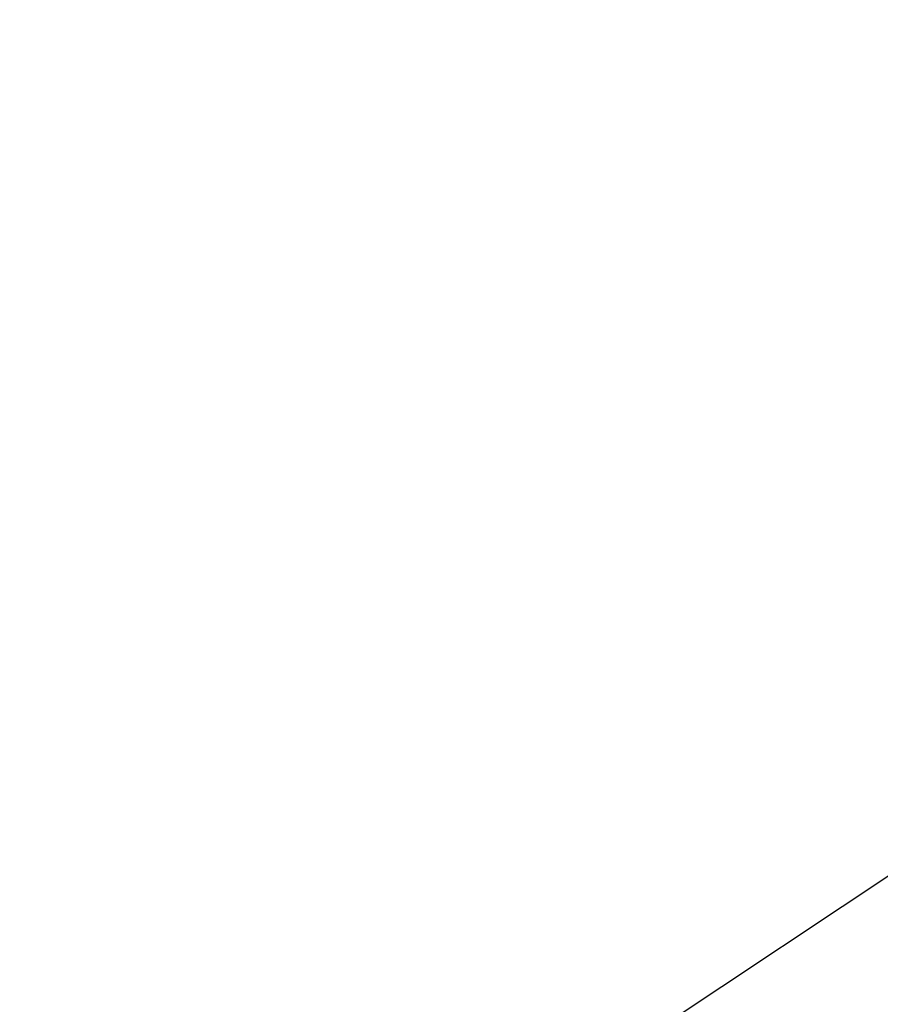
# Model space of a CAD drawing. Extents: x 0 to 363660, y 0 to 4201329.
# Tile 198 of 256: x 360284.10123 to 360284.10831, y 4200428.84307 to 4200428.85117. Entities that reach past the tile are written whole.
import ezdxf

# ---------------------------------------------------------------- set-up
doc = ezdxf.new("R2010")
doc.units = 0
doc.header["$LTSCALE"] = 0.5
doc.header["$MEASUREMENT"] = 0
doc.linetypes.add('CONTI', pattern=[0])
doc.linetypes.add('Д_ТРОТ_ТРУБА', pattern=[3, 1.5, -1.5])
doc.layers.add('(025) Дорога', color=7, linetype='Continuous')
doc.layers.add('GORIZDEFAULT', color=32, linetype='CONTI')
doc.layers.add('.', color=7, linetype='Continuous', lineweight=15)

# ---------------------------------------------------------------- blocks, each defined once
blk = doc.blocks.new('gergrgrre')
at = {"layer": '(025) Дорога', "linetype": 'Д_ТРОТ_ТРУБА', "flags": 128}
blk.add_lwpolyline([(360044.1952814, 4200796.011665), (360041.816441, 4200791.7725351), (360042.3583863, 4200788.3041421), (360046.0866892, 4200780.2099778), (360059.0121078, 4200755.8869423), (360082.2658964, 4200713.4150034), (360119.8374622, 4200651.9107619), (360154.2477676, 4200588.2734793), (360168.9516222, 4200565.3370315), (360182.6178219, 4200547.7659482), (360213.0434689, 4200512.0439134), (360268.2829376, 4200446.262167), (360308.9264681, 4200401.5342456), (360387.3685722, 4200322.5933657), (360428.1162632, 4200283.4973158), (360457.1160972, 4200256.4197894), (360464.885659, 4200245.4436582), (360476.507188, 4200228.2628359), (360489.060207, 4200214.4930204), (360499.0648732, 4200202.9836695)], dxfattribs=at)
at = {"layer": 'GORIZDEFAULT', "color": 32}
blk.add_polyline3d([(360282, 4200427.459999, 539.5), (360283.44, 4200428.400002, 539.5), (360284.96, 4200429.410004, 539.5), (360286.53, 4200430.489998, 539.5), (360288.12, 4200431.610001, 539.5), (360289.68, 4200432.75, 539.5), (360291.18, 4200433.910004, 539.5), (360292.62, 4200435.07, 539.5), (360293.99, 4200436.220001, 539.5), (360295.26, 4200437.349998, 539.5), (360296.45, 4200438.449997, 539.5), (360297.53, 4200439.5, 539.5), (360298.5, 4200440.5, 539.5), (360299.35, 4200441.43, 539.5), (360300.12, 4200442.330002, 539.5), (360300.83, 4200443.220001, 539.5), (360301.51, 4200444.139999, 539.5), (360302.2, 4200445.099998, 539.5), (360302.94, 4200446.160004, 539.5), (360303.74, 4200447.32, 539.5), (360304.64, 4200448.610001, 539.5), (360305.61, 4200450, 539.5), (360306.63, 4200451.440002, 539.5), (360307.67, 4200452.879997, 539.5)], dxfattribs=at)

msp = doc.modelspace()

# ---------------------------------------------------------------- hatches: boundary and pattern name
at = {"layer": '.', "ltscale": 0.149071}
h = msp.add_hatch(color=256, dxfattribs=at)
h.dxf.hatch_style = 1
h.set_gradient(color1=(255, 255, 255), tint=1)
h.paths.add_polyline_path([(359890.2407653, 4200193.8910776), (361190.2407653, 4200193.8910776), (361190.2407653, 4201328.8910776), (359890.2407653, 4201328.8910776)])
h.paths.add_polyline_path([(359905.2407653, 4201313.8910776), (361175.2407653, 4201313.8910776), (361175.2407653, 4200208.8910776), (359905.2407653, 4200208.8910776)], flags=16)

# ---------------------------------------------------------------- block references
at = {"linetype": 'Continuous'}
msp.add_blockref('gergrgrre', (0, 0), dxfattribs=at)

doc.saveas('drawing.dxf')
